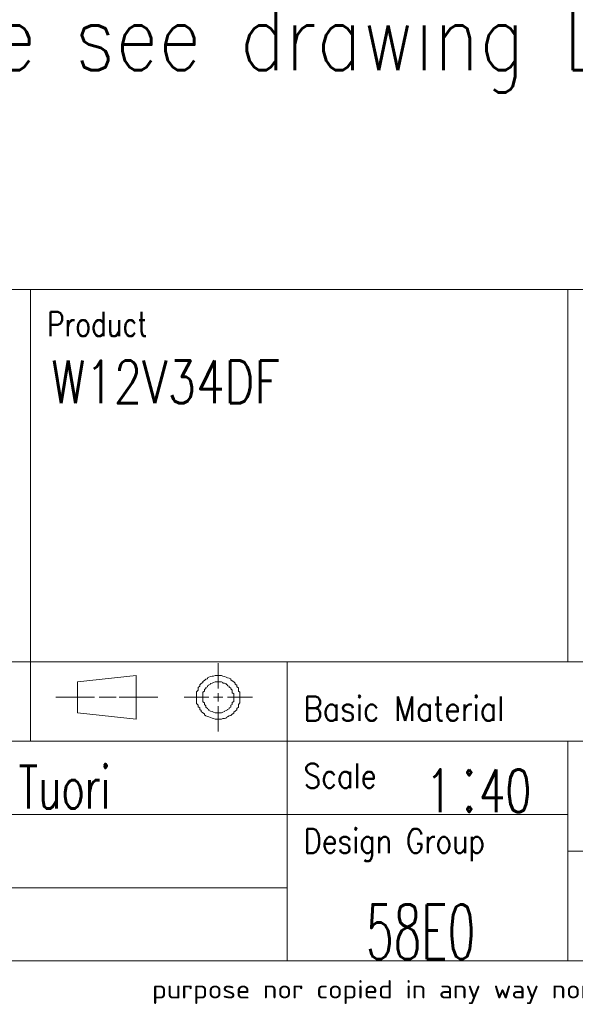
# Model space of a CAD drawing. Header units: inches. Extents: x 0 to 23760, y -13 to 16800.
# Tile 146 of 223: x 17924 to 19744, y 58 to 3284. Entities that reach past the tile are written whole.
import ezdxf

# ---------------------------------------------------------------- set-up
doc = ezdxf.new("R2010")
doc.units = ezdxf.units.IN
for name, color, linetype, true_color in [('1', 7, 'Continuous', 0xffffff), ('210', 7, 'Continuous', 0xffffff), ('254', 7, 'Continuous', 0xffffff)]:
    doc.layers.add(name, color=color, linetype=linetype, true_color=true_color)
doc.styles.add('iso-1', font='isocp.shx')
doc.styles.add('latin_extended', font='simplex.shx')

# ---------------------------------------------------------------- blocks, each defined once
blk = doc.blocks.new('1STANG1')
at = {"layer": '210', "color": 211, "linetype": 'Continuous', "lineweight": 18}
for p, q in [((0.8268, 0.6299), (0.8268, 1)), ((0.4094, 0.8189), (0.1102, 0.7244)), ((0.4094, 0.1811), (0.4094, 0.8189)), ((0.7874, 0.8031), (0.7795, 0.7953)), ((0.7953, 0.811), (0.7874, 0.8031)), ((0.8031, 0.811), (0.7953, 0.811)), ((0.811, 0.8189), (0.8031, 0.811)), ((0.8189, 0.8189), (0.811, 0.8189)), ((0.8268, 0.8189), (0.8189, 0.8189)), ((0.8346, 0.8189), (0.8268, 0.8189)), ((0.8425, 0.8189), (0.8346, 0.8189)), ((0.8504, 0.811), (0.8425, 0.8189)), ((0.8583, 0.8031), (0.8504, 0.811)), ((0.8661, 0.7953), (0.8583, 0.8031)), ((0.7638, 0.7638), (0.7559, 0.748)), ((0.7717, 0.7717), (0.7638, 0.7638)), ((0.7795, 0.7953), (0.7717, 0.7874)), ((0.7717, 0.7874), (0.7717, 0.7717)), ((0.874, 0.7874), (0.8661, 0.7953)), ((0.8819, 0.7795), (0.874, 0.7874)), ((0.8898, 0.7717), (0.8819, 0.7795)), ((0.8898, 0.7559), (0.8898, 0.7717)), ((0.8976, 0.7402), (0.8898, 0.7559)), ((0.1102, 0.7244), (0.1102, 0.2756)), ((0.748, 0.7165), (0.7402, 0.7008)), ((0.7559, 0.748), (0.748, 0.7323)), ((0.748, 0.7323), (0.748, 0.7165)), ((0.7953, 0.7087), (0.7874, 0.7008)), ((0.8031, 0.7165), (0.7953, 0.7087)), ((0.811, 0.7244), (0.8031, 0.7165)), ((0.8031, 0.7165), (0.8031, 0.7165)), ((0.8189, 0.7244), (0.811, 0.7244)), ((0.8268, 0.7244), (0.8189, 0.7244)), ((0.8189, 0.7244), (0.8189, 0.7244)), ((0.8346, 0.7244), (0.8268, 0.7244)), ((0.8425, 0.7244), (0.8346, 0.7244)), ((0.8346, 0.7244), (0.8346, 0.7244)), ((0.8504, 0.7165), (0.8425, 0.7244)), ((0.8504, 0.7087), (0.8504, 0.7165)), ((0.8583, 0.7087), (0.8504, 0.7087)), ((0.8661, 0.7008), (0.8583, 0.7087)), ((0.9055, 0.7244), (0.8976, 0.7402)), ((0.9134, 0.7087), (0.9055, 0.7244)), ((0.9134, 0.6929), (0.9134, 0.7087)), ((0.7323, 0.6614), (0.7244, 0.6457)), ((0.7402, 0.7008), (0.7323, 0.685)), ((0.7323, 0.685), (0.7323, 0.6614)), ((0.7717, 0.6535), (0.7638, 0.6457)), ((0.7795, 0.6772), (0.7717, 0.6693)), ((0.7717, 0.6693), (0.7717, 0.6535)), ((0.7874, 0.6929), (0.7795, 0.685)), ((0.7795, 0.685), (0.7795, 0.6772)), ((0.7874, 0.7008), (0.7874, 0.6929)), ((0.8661, 0.6929), (0.8661, 0.7008)), ((0.874, 0.6772), (0.8661, 0.6929)), ((0.874, 0.6693), (0.874, 0.6772)), ((0.8819, 0.6614), (0.874, 0.6693)), ((0.8819, 0.6457), (0.8819, 0.6614)), ((0.9213, 0.6772), (0.9134, 0.6929)), ((0.9213, 0.6535), (0.9213, 0.6772)), ((0.9291, 0.6378), (0.9213, 0.6535)), ((0.7244, 0.6063), (0.7165, 0.5827)), ((0.7244, 0.6457), (0.7244, 0.622)), ((0.7244, 0.622), (0.7244, 0.6063)), ((0.7638, 0.6299), (0.7559, 0.6142)), ((0.7559, 0.6142), (0.7559, 0.6063)), ((0.7559, 0.6063), (0.7559, 0.5906)), ((0.7638, 0.6457), (0.7638, 0.6299)), ((0.8898, 0.6378), (0.8819, 0.6457)), ((0.8898, 0.622), (0.8898, 0.6378)), ((0.8976, 0.6063), (0.8898, 0.622)), ((0.8976, 0.5984), (0.8976, 0.6063)), ((0.9291, 0.6142), (0.9291, 0.6378)), ((0.9291, 0.5906), (0.9291, 0.6142)), ((0.7165, 0.5827), (0.7165, 0.5591)), ((0.7165, 0.5591), (0.7165, 0.5354)), ((0.7559, 0.5906), (0.748, 0.5748)), ((0.748, 0.5748), (0.748, 0.5591)), ((0.748, 0.5591), (0.748, 0.5433)), ((0.8268, 0.4409), (0.8268, 0.5591)), ((0.8976, 0.5827), (0.8976, 0.5984)), ((0.8976, 0.5669), (0.8976, 0.5827)), ((0.9055, 0.5512), (0.8976, 0.5669)), ((0.9055, 0.5354), (0.9055, 0.5512)), ((0.937, 0.5748), (0.9291, 0.5906)), ((0.937, 0.5512), (0.937, 0.5748)), ((0.937, 0.5276), (0.937, 0.5512)), ((0, 0.5039), (0.1969, 0.5039)), ((0.2205, 0.5039), (0.3071, 0.5039)), ((0.5197, 0.5039), (0.3228, 0.5039)), ((0.6535, 0.5039), (0.7795, 0.5039)), ((0.7165, 0.5354), (0.7165, 0.5197)), ((0.7165, 0.5197), (0.7165, 0.4961)), ((0.748, 0.5433), (0.748, 0.5276)), ((0.748, 0.5276), (0.748, 0.5118)), ((0.748, 0.5118), (0.748, 0.4961)), ((0.8031, 0.5039), (0.8504, 0.5039)), ((0.874, 0.5039), (1, 0.5039)), ((0.9055, 0.5197), (0.9055, 0.5354)), ((0.9055, 0.5039), (0.9055, 0.5197)), ((0.9055, 0.4882), (0.9055, 0.5039)), ((0.937, 0.5039), (0.937, 0.5276)), ((0.937, 0.4803), (0.937, 0.5039)), ((0.7165, 0.4961), (0.7165, 0.4724)), ((0.7165, 0.4724), (0.7165, 0.4488)), ((0.748, 0.4961), (0.748, 0.4803)), ((0.748, 0.4803), (0.748, 0.4646)), ((0.748, 0.4646), (0.748, 0.4488)), ((0.9055, 0.4724), (0.9055, 0.4882)), ((0.9055, 0.4567), (0.9055, 0.4724)), ((0.9055, 0.4409), (0.9055, 0.4567)), ((0.937, 0.4646), (0.937, 0.4803)), ((0.937, 0.4409), (0.937, 0.4646)), ((0.7165, 0.4488), (0.7165, 0.4252)), ((0.7165, 0.4252), (0.7165, 0.4094)), ((0.7165, 0.4094), (0.7244, 0.3858)), ((0.748, 0.4488), (0.748, 0.4331)), ((0.748, 0.4331), (0.7559, 0.4173)), ((0.7559, 0.4173), (0.7559, 0.4016)), ((0.7559, 0.4016), (0.7559, 0.3937)), ((0.8976, 0.4252), (0.9055, 0.4409)), ((0.8976, 0.4094), (0.8976, 0.4252)), ((0.8976, 0.3937), (0.8976, 0.4094)), ((0.9291, 0.3937), (0.937, 0.4173)), ((0.937, 0.4173), (0.937, 0.4409)), ((0.7244, 0.3858), (0.7244, 0.3622)), ((0.7244, 0.3622), (0.7323, 0.3465)), ((0.7559, 0.3937), (0.7638, 0.378)), ((0.7638, 0.378), (0.7638, 0.3622)), ((0.7638, 0.3622), (0.7638, 0.3543)), ((0.7638, 0.3543), (0.7717, 0.3386)), ((0.8268, 0), (0.8268, 0.3701)), ((0.8819, 0.3465), (0.8898, 0.3543)), ((0.8898, 0.3858), (0.8976, 0.3937)), ((0.8898, 0.3701), (0.8898, 0.3858)), ((0.8898, 0.3543), (0.8898, 0.3701)), ((0.9213, 0.3386), (0.9291, 0.3543)), ((0.9291, 0.378), (0.9291, 0.3937)), ((0.9291, 0.3543), (0.9291, 0.378)), ((0.7323, 0.3465), (0.7323, 0.3228)), ((0.7323, 0.3228), (0.7402, 0.3071)), ((0.7402, 0.3071), (0.7402, 0.2913)), ((0.7717, 0.3386), (0.7717, 0.3307)), ((0.7717, 0.3307), (0.7795, 0.3228)), ((0.7795, 0.3228), (0.7795, 0.3071)), ((0.7795, 0.3071), (0.7874, 0.2992)), ((0.8583, 0.2992), (0.8661, 0.3071)), ((0.8661, 0.3071), (0.874, 0.315)), ((0.874, 0.3228), (0.8819, 0.3307)), ((0.874, 0.315), (0.874, 0.3228)), ((0.8819, 0.3307), (0.8819, 0.3465)), ((0.9134, 0.2992), (0.9213, 0.315)), ((0.9213, 0.315), (0.9213, 0.3386)), ((0.1102, 0.2756), (0.4094, 0.1811)), ((0.7402, 0.2913), (0.748, 0.2756)), ((0.748, 0.2756), (0.7559, 0.2598)), ((0.7559, 0.2598), (0.7559, 0.2441)), ((0.7874, 0.2992), (0.7953, 0.2913)), ((0.7953, 0.2913), (0.7953, 0.2913)), ((0.7953, 0.2913), (0.8031, 0.2835)), ((0.8031, 0.2835), (0.811, 0.2756)), ((0.811, 0.2756), (0.811, 0.2756)), ((0.811, 0.2756), (0.8189, 0.2756)), ((0.8189, 0.2756), (0.8268, 0.2756)), ((0.8268, 0.2756), (0.8268, 0.2756)), ((0.8268, 0.2756), (0.8346, 0.2756)), ((0.8346, 0.2756), (0.8425, 0.2756)), ((0.8425, 0.2756), (0.8504, 0.2835)), ((0.8504, 0.2835), (0.8583, 0.2913)), ((0.8504, 0.2835), (0.8504, 0.2835)), ((0.8583, 0.2913), (0.8583, 0.2992)), ((0.8898, 0.2362), (0.8976, 0.252)), ((0.8976, 0.252), (0.9055, 0.2677)), ((0.9055, 0.2835), (0.9134, 0.2992)), ((0.9055, 0.2677), (0.9055, 0.2835)), ((0.7559, 0.2441), (0.7638, 0.2283)), ((0.7638, 0.2283), (0.7717, 0.2205)), ((0.7717, 0.2205), (0.7795, 0.2126)), ((0.7795, 0.2126), (0.7874, 0.2047)), ((0.7874, 0.2047), (0.7953, 0.1969)), ((0.8661, 0.2047), (0.874, 0.2126)), ((0.8661, 0.1969), (0.8661, 0.2047)), ((0.874, 0.2126), (0.8819, 0.2283)), ((0.8819, 0.2283), (0.8898, 0.2362)), ((0.7953, 0.1969), (0.8031, 0.189)), ((0.8031, 0.189), (0.811, 0.1811)), ((0.811, 0.1811), (0.8189, 0.1811)), ((0.8189, 0.1811), (0.8268, 0.1811)), ((0.8268, 0.1811), (0.8346, 0.1811)), ((0.8346, 0.1811), (0.8425, 0.1811)), ((0.8425, 0.1811), (0.8504, 0.189)), ((0.8504, 0.189), (0.8583, 0.189)), ((0.8583, 0.189), (0.8661, 0.1969))]:
    blk.add_line(p, q, dxfattribs=at)

msp = doc.modelspace()

# ---------------------------------------------------------------- linework, layer by layer
at = {"layer": '1', "color": 7, "linetype": 'Continuous', "lineweight": 18}
msp.add_line((16160, 2400), (23560, 2400), dxfattribs=at)
at = {"layer": '210', "color": 7, "linetype": 'Continuous', "lineweight": 18}
for p, q in [((16160, 2400), (23560, 2400)), ((200, 200), (23560, 200))]:
    msp.add_line(p, q, dxfattribs=at)
at = {"layer": '210', "color": 7, "linetype": 'Continuous', "lineweight": 13}
for p, q in [((17960.016, 2400), (17960.016, 920.002)), ((19719.814, 2400), (19719.811, 1180.002)), ((16160.016, 1180.002), (19719.811, 1180.002)), ((18800.01, 200), (18800.01, 1180.002)), ((19719.812, 1180.002), (23560, 1180.002)), ((16160.016, 920.002), (23560.016, 920.002)), ((19719.811, 920.002), (19719.81, 200)), ((16160.018, 680), (18800.018, 680)), ((18800.018, 680), (19719.81, 680)), ((23560, 560), (19719.81, 560)), ((16160.018, 440.001), (18800.018, 440.001))]:
    msp.add_line(p, q, dxfattribs=at)

# ---------------------------------------------------------------- block references
at = {"layer": '210', "color": 211, "linetype": 'Continuous', "lineweight": 18, "xscale": 643.9999999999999, "yscale": 223.9999999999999, "zscale": 40}
msp.add_blockref('1STANG1', (18042.242, 951.761), dxfattribs=at)

# ---------------------------------------------------------------- texts
at = {"layer": '210', "color": 211, "linetype": 'Continuous', "lineweight": 18, "char_height": 80, "attachment_point": 7, "line_spacing_factor": 0.963855, "style": 'latin_extended'}
for s, insert in [('\\W0.7909;Product', (18014.24, 2246.653)), ('\\W0.8725;Basic Material', (18854.25, 986.655)), ('\\W0.8395;Scale', (18854.249, 766.653)), ('\\W0.8291;Design Group', (18854.249, 526.651))]:
    msp.add_mtext(s, dxfattribs=dict(at, insert=insert))
at = {"layer": '210', "color": 3, "linetype": 'Continuous', "lineweight": 18, "attachment_point": 7, "line_spacing_factor": 0.963855, "style": 'latin_extended'}
for s, insert, char_height in [('\\W0.7756;W12V34DF', (18027.436, 2027.142), 140), ('\\W0.7167;1{\\H0.35x; }{\\H1.50x;:}40', (19254.223, 687.72), 140), ('\\W0.6681;btu004  Tuori', (17351.357, 699.142), 140), ('\\W0.5888;58E0', (19058.159, 205.523), 180)]:
    msp.add_mtext(s, dxfattribs=dict(at, insert=insert, char_height=char_height))
at = {"layer": '210', "color": 211, "linetype": 'Continuous', "lineweight": 13, "insert": (18357.584, 59.059), "char_height": 59.999998, "attachment_point": 7, "line_spacing_factor": 0.963855, "style": 'iso-1'}
msp.add_mtext('\\W1.2104;purpose nor copied in any way nor made accessible to third parties without the previous written consent of Wärtsilä.', dxfattribs=at)
at = {"layer": '254', "color": 2, "linetype": 'Continuous', "lineweight": 13, "insert": (16267.915, 3045.098), "char_height": 220, "attachment_point": 7, "line_spacing_factor": 0.963855, "style": 'latin_extended'}
msp.add_mtext('\\W0.8321;Service space see drawing DAAF537521', dxfattribs=at)

doc.saveas('drawing.dxf')
